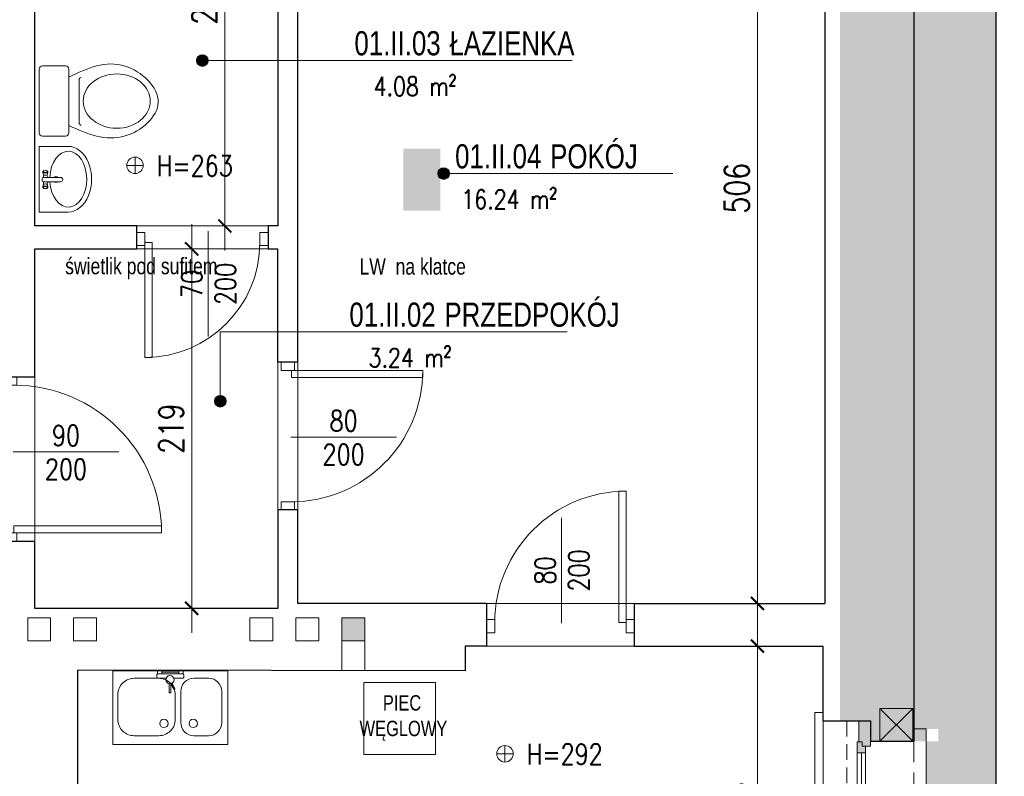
# Model space of a CAD drawing. Header units: millimetres. Extents: x 284606 to 569416, y -192995 to -95103.
# Tile 17 of 178: x 288346 to 288946, y -106094 to -105633. Entities that reach past the tile are written whole.
import ezdxf
from ezdxf.enums import TextEntityAlignment as Align

# ---------------------------------------------------------------- set-up
doc = ezdxf.new("R2010")
doc.units = ezdxf.units.MM
doc.linetypes.add('HIDDEN', pattern=[9.525, 6.35, -3.175])
doc.layers.get('0').update_dxf_attribs({"lineweight": 0})
for name, color, linetype, lineweight in [('!STR_Konstrukcja 0.20', 200, 'Continuous', 20), ('!STR_Konstrukcja 0.30', 64, 'Continuous', 30), ('!STR_Ocieplenie 0.05', 1, 'Continuous', 5), ('!STR_Opisy 0.09', 8, 'Continuous', 9), ('!STR_Przerywana 0.09', 8, 'HIDDEN', 9), ('!STR_Stolarka drzwiowa', 30, 'Continuous', 15), ('!STR_Stolarka okienna', 72, 'Continuous', 15), ('!STR_Wymiarowanie', 254, 'Continuous', 9)]:
    doc.layers.add(name, color=color, linetype=linetype, lineweight=lineweight)
for name, color, linetype, lineweight, true_color in [('!STR_Kreskowanie ścian', 7, 'Continuous', 5, 0xa6a6a6), ('!STR_Wentylacja', 7, 'Continuous', 15, 0x3399ff), ('EKO Wyposażenie', 7, 'Continuous', 5, 0x919191)]:
    doc.layers.add(name, color=color, linetype=linetype, lineweight=lineweight, true_color=true_color)
doc.layers.add('!STR_Obrysy pomieszczeń', color=215, linetype='Continuous', lineweight=9, plot=False)
doc.styles.add('1_50', font='txt', dxfattribs={"width": 0.8})
doc.styles.add('AB_Arial', font='NirmalaS.ttf')
doc.styles.add('EKO 1-10', font='romans.shx', dxfattribs={"width": 0.8, "height": 15})
doc.styles.add('EKO 1-5', font='romans.shx', dxfattribs={"width": 0.8, "height": 10})
doc.dimstyles.new('EKO wymiar 1-10', dxfattribs={"dimtxt": 15, "dimasz": 8, "dimexe": 15, "dimexo": 15, "dimgap": 5, "dimtad": 1, "dimdec": 0, "dimtxsty": 'EKO 1-10', "dimblk": 'ARCHTICK', "dimcen": 10, "dimdle": 15, "dimclrd": 256, "dimclre": 256, "dimclrt": 256, "dimazin": 2, "dimtfac": 1, "dimtdec": 0, "dimtmove": 2, "dimatfit": 3, "dimldrblk": 'ARCHTICK', "dimfxl": 15, "dimfxlon": 1, "dimlwd": -1, "dimlwe": -1, "dimarcsym": 0})

# ---------------------------------------------------------------- blocks, each defined once
blk = doc.blocks.new('*U102')
for p, q in [((19.33, 0), (-19.33, 0)), ((-21.33, -16.02), (-21.33, -2)), ((21.33, -16.02), (21.33, -2)), ((-19.33, -18.02), (19.33, -18.02)), ((13.09, -24.36), (-12.8, -24.36))]:
    blk.add_line(p, q)
for centre, start, end in [((-19.33, -2), 90, 180), ((19.33, -2), 360, 90), ((-19.33, -16.02), 180, 270), ((19.33, -16.02), 270, 360), ((-12.8, -26.36), 90, 154.52934), ((13.09, -26.36), 24.56818, 90)]:
    blk.add_arc(centre, 2, start, end)
blk.add_ellipse((0.08, -47.22), major_axis=(0, -20.4), ratio=0.810803)
blk.add_open_spline([(14.91, -18.02), (20.03, -29.22), (28.87, -49.72), (0.74, -82.83), (-29.38, -50.17), (-19.96, -29.25), (-14.6, -18)], degree=3, knots=[1.212901, 1.212901, 1.212901, 1.212901, 36.090844, 64.924591, 94.904253, 129.876154, 129.876154, 129.876154, 129.876154])
blk = doc.blocks.new('*U118')
at = {"linetype": 'Continuous'}
for p, q in [((31.26, 0), (-31.26, 0)), ((31.26, -27.61), (31.26, 0)), ((-31.26, -27.61), (-31.26, 0)), ((-5.46, -3.78), (-7.65, -3.37)), ((-5.46, -7.88), (-7.65, -8.29)), ((-4.84, -4.25), (-2.4, -4.25)), ((-4.76, -7.26), (-2.4, -8.46)), ((-2.4, -20.62), (-2.4, -3.98)), ((-1.2, -2.78), (0.45, -2.78)), ((1.65, -3.98), (1.65, -20.62)), ((1.65, -4.25), (4.09, -4.25)), ((1.65, -8.46), (4.01, -7.26)), ((4.71, -3.78), (6.9, -3.37)), ((4.71, -7.88), (6.9, -8.29)), ((-0.15, -22.42), (-0.6, -22.42))]:
    blk.add_line(p, q, dxfattribs=at)
for centre, radius, start, end in [((-1.2, -3.98), 1.2, 90, 180), ((0.45, -3.98), 1.2, 0, 90), ((-0.25, -15.93), 2.89, 138.16349, 221.83651), ((-0.25, -15.93), 2.89, 311.19619, 48.80381), ((-0.6, -20.62), 1.8, 180, 270), ((-0.15, -20.62), 1.8, 270, 0)]:
    blk.add_arc(centre, radius, start, end, dxfattribs=at)
blk.add_ellipse((-8.05, -5.83), major_axis=(0, -2.05), ratio=0.476554, dxfattribs=at)
for centre, major_axis, ratio, start_param, end_param in [((-7.76, -5.83), (0, -2.47), 0.476554, 5.436764, 10.271199), ((-5.46, -5.83), (0, -2.05), 0.476554, 0, 3.141593), ((0, -27.61), (-26.57, 0), 0.662269, 4.803016, 10.93344), ((0, -27.61), (-31.26, 0), 0.713042, 0, 3.141593)]:
    blk.add_ellipse(centre, major_axis=major_axis, ratio=ratio, start_param=start_param, end_param=end_param, dxfattribs=at)
at = {"linetype": 'Continuous', "extrusion": (3.22359e-14, 3.55849e-14, -1)}
for centre, major_axis, start_param, end_param in [((4.71, -5.83), (0, -2.05), 0, 3.141593), ((7, -5.83), (0, -2.47), 5.436764, 10.271199)]:
    blk.add_ellipse(centre, major_axis=major_axis, ratio=0.476554, start_param=start_param, end_param=end_param, dxfattribs=at)
blk.add_ellipse((7.3, -5.83), major_axis=(0, -2.05), ratio=0.476554, dxfattribs=at)
blk = doc.blocks.new('*U171')
at = {"layer": '!STR_Opisy 0.09', "linetype": 'Continuous'}
blk.add_line((38.49, 6.91), (38.49, -57.31), dxfattribs=at)
at = {"layer": '!STR_Stolarka drzwiowa'}
for points in [[(-5, 6.2), (0, 6.2), (0, -1.8), (-5, -1.8)], [(70, 6.2), (75, 6.2), (75, -1.8), (70, -1.8)], [(0, 0), (0, -70), (4.38, -70), (4.38, 0)]]:
    blk.add_lwpolyline(points, close=True, dxfattribs=at)
blk.add_arc((0, 0), 70, 270, 0, dxfattribs=at)
at = {"layer": '!STR_Opisy 0.09', "linetype": 'Continuous', "style": 'EKO 1-10', "width": 0.8}
blk.add_attdef('SZER', text='', height=12.5, rotation=90, dxfattribs=at).set_placement((38.49, -25.2), align=Align.BOTTOM_CENTER)
at = {"layer": '!STR_Opisy 0.09', "ltscale": 0.7, "style": 'EKO 1-10', "width": 0.8}
blk.add_attdef('WYS', text='', height=12.5, rotation=90, dxfattribs=at).set_placement((49.01, -25.2), align=Align.MIDDLE_CENTER)
blk = doc.blocks.new('*U207')
at = {"layer": '!STR_Opisy 0.09', "linetype": 'Continuous'}
blk.add_line((40.72, 63.89), (40.72, -0.34), dxfattribs=at)
at = {"layer": '!STR_Stolarka drzwiowa'}
for points in [[(0, 0), (0, 80), (4.38, 80), (4.38, 0)], [(-5, -6.2), (0, -6.2), (0, 1.8), (-5, 1.8)], [(80, -6.2), (85, -6.2), (85, 1.8), (80, 1.8)]]:
    blk.add_lwpolyline(points, close=True, dxfattribs=at)
blk.add_arc((0, 0), 80, 0, 90, dxfattribs=at)
at = {"layer": '!STR_Opisy 0.09', "linetype": 'Continuous', "style": 'EKO 1-10', "width": 0.8}
blk.add_attdef('SZER', text='', height=12.5, rotation=90, dxfattribs=at).set_placement((40.72, 31.77), align=Align.BOTTOM_CENTER)
at = {"layer": '!STR_Opisy 0.09', "ltscale": 0.7, "style": 'EKO 1-10', "width": 0.8}
blk.add_attdef('WYS', text='', height=12.5, rotation=90, dxfattribs=at).set_placement((51.25, 31.77), align=Align.MIDDLE_CENTER)
blk = doc.blocks.new('_ArchTick')
at = {"color": 0, "linetype": 'ByBlock', "const_width": 0.15}
blk.add_lwpolyline([(-0.5, -0.5), (0.5, 0.5)], dxfattribs=at)
blk = doc.blocks.new('*D202')
at = {"layer": '!STR_Wymiarowanie', "ltscale": 1.5, "transparency": 16777216}
for p, q in [((288470.84, -105467.93), (288470.84, -105773.93)), ((288484.36, -105482.93), (288455.84, -105482.93)), ((288485.84, -105758.93), (288455.84, -105758.93))]:
    blk.add_line(p, q, dxfattribs=at)
at = {"layer": 'Defpoints', "color": 0, "ltscale": 1.5, "transparency": 16777216}
for p in [(288499.36, -105482.93), (288470.84, -105758.93), (288503.19, -105758.93)]:
    blk.add_point(p, dxfattribs=at)
at = {"layer": '!STR_Wymiarowanie', "ltscale": 1.5, "transparency": 16777216, "xscale": 8, "yscale": 8, "zscale": 8}
for p, rotation in [((288470.84, -105482.93), 90), ((288470.84, -105758.93), 270)]:
    blk.add_blockref('_ArchTick', p, dxfattribs=dict(at, rotation=rotation))
at = {"layer": '!STR_Wymiarowanie', "ltscale": 1.5, "transparency": 16777216, "insert": (288458.34, -105620.93), "char_height": 15, "attachment_point": 5, "rotation": 90, "style": 'EKO 1-10'}
blk.add_mtext('276', dxfattribs=at)
blk = doc.blocks.new('*D203')
at = {"layer": '!STR_Wymiarowanie', "ltscale": 1.5, "transparency": 16777216}
for p, q in [((288450.64, -105757.93), (288450.64, -106006.93)), ((288435.64, -105772.93), (288465.64, -105772.93)), ((288435.64, -105991.93), (288465.64, -105991.93))]:
    blk.add_line(p, q, dxfattribs=at)
at = {"layer": 'Defpoints', "color": 0, "ltscale": 1.5, "transparency": 16777216}
for p in [(288355.19, -105772.93), (288355.19, -105991.93), (288450.64, -105991.93)]:
    blk.add_point(p, dxfattribs=at)
at = {"layer": '!STR_Wymiarowanie', "ltscale": 1.5, "transparency": 16777216, "xscale": 8, "yscale": 8, "zscale": 8}
for p, rotation in [((288450.64, -105772.93), 90), ((288450.64, -105991.93), 270)]:
    blk.add_blockref('_ArchTick', p, dxfattribs=dict(at, rotation=rotation))
at = {"layer": '!STR_Wymiarowanie', "ltscale": 1.5, "transparency": 16777216, "insert": (288438.14, -105882.43), "char_height": 15, "attachment_point": 5, "rotation": 90, "style": 'EKO 1-10'}
blk.add_mtext('219', dxfattribs=at)
blk = doc.blocks.new('*U106')
blk.add_lwpolyline([(70, -45), (0, -45), (0, 0), (70, 0)], close=True)
for points in [[(20.65, -4.62), (11.65, -4.62, 0.414214), (3.65, -12.62), (3.65, -31.62, 0.414214), (11.65, -39.62), (20.65, -39.62, 0.414214), (28.65, -31.62), (28.65, -12.62, 0.414214)], [(41.98, -39.62), (56.98, -39.62, 0.414214), (66.98, -29.62), (66.98, -14.62, 0.414214), (56.98, -4.62), (41.98, -4.62, 0.414214), (31.98, -14.62), (31.98, -29.62, 0.414214)]]:
    blk.add_lwpolyline(points, format="xyb", close=True)
for centre in [(21.08, -32.13), (38.92, -32.13)]:
    blk.add_circle(centre, 2.54)
blk = doc.blocks.new('*U107')
for p, q in [((-4.86, 7.5), (-4.56, 1.8)), ((-2.89, 8.1), (-4.39, 8.02)), ((-0.37, 7.74), (-2.37, 7.63)), ((-1.54, -7.85), (-2.37, 7.63)), ((-2.37, 7.63), (-2.23, 5.14)), ((-0.23, 5.24), (-0.37, 7.74)), ((-11.09, 2.16), (-11.56, 1.63)), ((-11.56, 1.63), (-7.9, -0.12)), ((-7.56, 0.78), (-11.09, 2.16)), ((-2.23, 5.14), (-0.23, 5.24)), ((-0.67, -5.3), (-1.23, 5.19)), ((-13.44, -0.72), (-13.41, -1.22)), ((-7.96, -0.18), (-13.2, -0.46)), ((-13.15, -1.46), (-7.9, -1.18)), ((-4.31, -2.78), (-4.03, -7.98)), ((0.33, -5.24), (-1.67, -5.35)), ((-1.67, -5.35), (-1.54, -7.85)), ((0.46, -7.74), (0.33, -5.24)), ((-3.51, -8.45), (-2.01, -8.37)), ((-1.54, -7.85), (0.46, -7.74))]:
    blk.add_line(p, q)
blk.add_circle((-5.43, -0.54), 2.5)
for centre, radius, start, end in [((-4.36, 7.53), 0.5, 93.05823, 183.05823), ((-2.86, 7.61), 0.5, 3.05823, 93.05823), ((-13.19, -0.71), 0.25, 93.05823, 183.05823), ((-13.16, -1.21), 0.25, 183.05823, 273.05823), ((-3.54, -7.95), 0.5, 183.05823, 273.05823), ((-2.04, -7.87), 0.5, 273.05823, 3.05823)]:
    blk.add_arc(centre, radius, start, end)
blk = doc.blocks.new('wysokosc2')
at = {"ltscale": 2}
for points in [[(-5.06, 0.04), (5.03, 0.04)], [(0, 5.1), (0, -5.1)]]:
    blk.add_lwpolyline(points, dxfattribs=at)
blk.add_circle((0, 0), 5.03, dxfattribs=at)
at = {"ltscale": 2, "style": 'EKO 1-5', "width": 0.8}
blk.add_attdef('WYS', (13.29, -6.01), '', height=12.5, dxfattribs=at)
blk = doc.blocks.new('PIEC KAFLOWY')
at = {"layer": 'EKO Wyposażenie'}
blk.add_lwpolyline([(12.48, -14.75), (73.23, -14.75), (73.23, -75.5), (12.48, -75.5)], close=True, dxfattribs=at)
at = {"layer": 'EKO Wyposażenie', "insert": (33.88, -25.41), "char_height": 19.5, "attachment_point": 1, "style": '1_50'}
blk.add_mtext_dynamic_manual_height_columns('\\pi-5.3249;{\\H0.66667x;PIEC \\P\\pi-25.002;WĘGLOWY}', width=18.2471, gutter_width=12.5, heights=[0], dxfattribs=at)
blk = doc.blocks.new('*D210')
at = {"layer": '!STR_Wymiarowanie', "ltscale": 1.5, "transparency": 16777216}
for p, q in [((288795.15, -105467.93), (288795.15, -106003.93)), ((288810.15, -105482.93), (288780.15, -105482.93)), ((288810.15, -105988.93), (288780.15, -105988.93))]:
    blk.add_line(p, q, dxfattribs=at)
at = {"layer": 'Defpoints', "color": 0, "ltscale": 1.5, "transparency": 16777216}
for p in [(288836.19, -105482.93), (288795.15, -105988.93), (288836.19, -105988.93)]:
    blk.add_point(p, dxfattribs=at)
at = {"layer": '!STR_Wymiarowanie', "ltscale": 1.5, "transparency": 16777216, "xscale": 8, "yscale": 8, "zscale": 8}
for p, rotation in [((288795.15, -105482.93), 90), ((288795.15, -105988.93), 270)]:
    blk.add_blockref('_ArchTick', p, dxfattribs=dict(at, rotation=rotation))
at = {"layer": '!STR_Wymiarowanie', "ltscale": 1.5, "transparency": 16777216, "insert": (288782.65, -105735.93), "char_height": 15, "attachment_point": 5, "rotation": 90, "style": 'EKO 1-10'}
blk.add_mtext('506', dxfattribs=at)
blk = doc.blocks.new('*U213')
at = {"layer": '!STR_Opisy 0.09', "linetype": 'Continuous'}
blk.add_line((-39.28, 63.89), (-39.28, -0.34), dxfattribs=at)
at = {"layer": '!STR_Stolarka drzwiowa'}
for points in [[(0, 0), (0, 80), (-4.38, 80), (-4.38, 0)], [(-80, -6.2), (-85, -6.2), (-85, 1.8), (-80, 1.8)], [(5, -6.2), (0, -6.2), (0, 1.8), (5, 1.8)]]:
    blk.add_lwpolyline(points, close=True, dxfattribs=at)
blk.add_arc((0, 0), 80, 90, 180, dxfattribs=at)
at = {"layer": '!STR_Opisy 0.09', "linetype": 'Continuous', "style": 'EKO 1-10', "width": 0.8}
blk.add_attdef('SZER', text='', height=12.5, rotation=90, dxfattribs=at).set_placement((-39.28, 31.77), align=Align.BOTTOM_CENTER)
at = {"layer": '!STR_Opisy 0.09', "ltscale": 0.7, "style": 'EKO 1-10', "width": 0.8}
blk.add_attdef('WYS', text='', height=12.5, rotation=90, dxfattribs=at).set_placement((-28.75, 31.77), align=Align.MIDDLE_CENTER)
blk = doc.blocks.new('*D216')
at = {"layer": '!STR_Wymiarowanie', "ltscale": 1.5, "transparency": 16777216}
for p, q in [((288795.15, -105999.93), (288795.15, -106226.42)), ((288810.15, -106014.93), (288780.15, -106014.93)), ((288810.15, -106211.42), (288780.15, -106211.42))]:
    blk.add_line(p, q, dxfattribs=at)
at = {"layer": 'Defpoints', "color": 0, "ltscale": 1.5, "transparency": 16777216}
for p in [(288835.19, -106014.93), (288795.15, -106211.42), (288850.19, -106211.42)]:
    blk.add_point(p, dxfattribs=at)
at = {"layer": '!STR_Wymiarowanie', "ltscale": 1.5, "transparency": 16777216, "xscale": 8, "yscale": 8, "zscale": 8}
for p, rotation in [((288795.15, -106014.93), 90), ((288795.15, -106211.42), 270)]:
    blk.add_blockref('_ArchTick', p, dxfattribs=dict(at, rotation=rotation))
at = {"layer": '!STR_Wymiarowanie', "ltscale": 1.5, "transparency": 16777216, "insert": (288782.65, -106113.17), "char_height": 15, "attachment_point": 5, "rotation": 90, "style": 'EKO 1-10'}
blk.add_mtext('196', dxfattribs=at)
blk = doc.blocks.new('*U838')
at = {"layer": '!STR_Konstrukcja 0.20', "linetype": 'Continuous', "lineweight": 15}
for points in [[(8.12, 56), (0.62, 56), (0.62, 63.5), (105.62, 63.5), (105.62, 56), (98.12, 56)], [(-4.38, 0.81), (-9.38, 0.81), (-9.38, -4.19), (115.62, -4.19), (115.62, 0.81), (110.62, 0.81)]]:
    blk.add_lwpolyline(points, dxfattribs=at)
at = {"layer": '!STR_Konstrukcja 0.30', "ltscale": 2}
for points in [[(-4.38, 0.81), (-4.38, 29.68), (8.12, 29.68), (8.12, 56)], [(98.12, 56), (98.12, 29.68), (110.62, 29.68), (110.62, 0.81)]]:
    blk.add_lwpolyline(points, dxfattribs=at)
at = {"layer": '!STR_Przerywana 0.09', "ltscale": 2}
for points in [[(8.12, 56), (98.12, 56)], [(-4.38, 0.81), (110.62, 0.81)]]:
    blk.add_lwpolyline(points, dxfattribs=at)
at = {"layer": '!STR_Stolarka okienna', "ltscale": 0.3}
for points in [[(-4.38, 22.64), (-4.38, 29.68), (11.02, 29.68), (11.02, 24.55), (8.52, 24.55), (8.52, 22.64), (-4.38, 22.64)], [(97.55, 21.56), (97.55, 24.55), (95.05, 24.55), (95.05, 26.7), (11.02, 26.7), (11.02, 24.55), (8.52, 24.55), (8.52, 21.56), (97.55, 21.56)], [(15.12, 26.7), (15.12, 21.56)], [(90.62, 24.13), (15.12, 24.13)], [(90.62, 21.56), (90.62, 26.7)], [(110.62, 22.64), (110.62, 29.68), (95.05, 29.68), (95.05, 24.55), (97.55, 24.55), (97.55, 22.64), (110.62, 22.64)]]:
    blk.add_lwpolyline(points, dxfattribs=at)
blk = doc.blocks.new('*U293')
at = {"layer": '!STR_Opisy 0.09', "linetype": 'Continuous'}
blk.add_line((-49.28, 63.89), (-49.28, -0.34), dxfattribs=at)
at = {"layer": '!STR_Stolarka drzwiowa'}
for points in [[(0, 0), (0, 90), (-4.38, 90), (-4.38, 0)], [(-90, -6.2), (-95, -6.2), (-95, 1.8), (-90, 1.8)], [(5, -6.2), (0, -6.2), (0, 1.8), (5, 1.8)]]:
    blk.add_lwpolyline(points, close=True, dxfattribs=at)
blk.add_arc((0, 0), 90, 90, 180, dxfattribs=at)
at = {"layer": '!STR_Opisy 0.09', "linetype": 'Continuous', "style": 'EKO 1-10', "width": 0.8}
blk.add_attdef('SZER', text='', height=12.5, rotation=90, dxfattribs=at).set_placement((-49.28, 31.77), align=Align.BOTTOM_CENTER)
at = {"layer": '!STR_Opisy 0.09', "ltscale": 0.7, "style": 'EKO 1-10', "width": 0.8}
blk.add_attdef('WYS', text='', height=12.5, rotation=90, dxfattribs=at).set_placement((-38.75, 31.77), align=Align.MIDDLE_CENTER)
blk = doc.blocks.new('mur pruski')
at = {"layer": '!STR_Ocieplenie 0.05', "ltscale": 1.5}
blk.add_lwpolyline([(0, 20), (20, 20), (20, 0), (0, 0)], close=True, dxfattribs=at)
blk.add_lwpolyline([(0, 20), (20, 0), (20, 20), (0, 0)], dxfattribs=at)
blk = doc.blocks.new('*D493')
at = {"layer": '!STR_Wymiarowanie', "ltscale": 1.5, "transparency": 16777216}
for p, q in [((289021.79, -105416.01), (289021.79, -106587.92)), ((289006.79, -105431.01), (289036.79, -105431.01)), ((289006.79, -106572.92), (289036.79, -106572.92))]:
    blk.add_line(p, q, dxfattribs=at)
at = {"layer": 'Defpoints', "color": 0, "ltscale": 1.5, "transparency": 16777216}
for p in [(288890.38, -105431.01), (288890.18, -106572.92), (289021.79, -106572.92)]:
    blk.add_point(p, dxfattribs=at)
at = {"layer": '!STR_Wymiarowanie', "ltscale": 1.5, "transparency": 16777216, "xscale": 8, "yscale": 8, "zscale": 8}
for p, rotation in [((289021.79, -105431.01), 90), ((289021.79, -106572.92), 270)]:
    blk.add_blockref('_ArchTick', p, dxfattribs=dict(at, rotation=rotation))
at = {"layer": '!STR_Wymiarowanie', "ltscale": 1.5, "transparency": 16777216, "insert": (289009.29, -106001.97), "char_height": 15, "attachment_point": 5, "rotation": 90, "style": 'EKO 1-10'}
blk.add_mtext('1142', dxfattribs=at)
blk = doc.blocks.new('*U506')
at = {"ltscale": 0.3}
blk.add_hatch(color=256, dxfattribs=at).paths.add_polyline_path([(-0.91, 50, 1), (6.82, 50, 1)])
at = {"ltscale": 1.5}
blk.add_line((17.59, 50), (154.57, 50), dxfattribs=at)
at = {"ltscale": 0.3}
blk.add_lwpolyline([(17.59, 50), (2.95, 50)], dxfattribs=at)
blk.add_circle((2.95, 50), 3.86, dxfattribs=at)
at = {"ltscale": 1.5, "width": 0.8}
for tag, p, height, style in [('NR_POM.', (10.51, 53.45), 16, 'AB_Arial'), ('NAZWA_POMIESZCZENIA', (66.91, 53.45), 16, 'AB_Arial'), ('POSADZKA', (9.08, 4), 12.5, 'EKO 1-5')]:
    blk.add_attdef(tag, p, '', height=height, rotation=0, dxfattribs=dict(at, style=style))
at = {"ltscale": 1.5, "style": 'EKO 1-5', "width": 0.8}
blk.add_attdef('POWIERZCHNIA', text='', height=12.5, rotation=0, dxfattribs=at).set_placement((78.06, 22.91), align=Align.BOTTOM_RIGHT)
blk = doc.blocks.new('*U519')
at = {"ltscale": 0.3}
blk.add_hatch(color=256, dxfattribs=at).paths.add_polyline_path([(-78.79, 4.15, 1), (-71.06, 4.15, 1)])
at = {"ltscale": 1.5}
blk.add_line((17.59, 50), (154.57, 50), dxfattribs=at)
at = {"ltscale": 0.3}
blk.add_lwpolyline([(17.59, 50), (2.95, 50)], dxfattribs=at)
blk.add_circle((-74.93, 4.15), 3.86, dxfattribs=at)
at = {"ltscale": 1.5, "width": 0.8}
for tag, p, height, style in [('NR_POM.', (10.51, 53.45), 16, 'AB_Arial'), ('NAZWA_POMIESZCZENIA', (66.91, 53.45), 16, 'AB_Arial'), ('POSADZKA', (9.08, 4), 12.5, 'EKO 1-5')]:
    blk.add_attdef(tag, p, '', height=height, rotation=0, dxfattribs=dict(at, style=style))
at = {"ltscale": 1.5, "style": 'EKO 1-5', "width": 0.8}
blk.add_attdef('POWIERZCHNIA', text='', height=12.5, rotation=0, dxfattribs=at).set_placement((78.06, 22.91), align=Align.BOTTOM_RIGHT)
blk = doc.blocks.new('*U520')
at = {"ltscale": 0.3}
blk.add_hatch(color=256, dxfattribs=at).paths.add_polyline_path([(-94.01, 50, 1), (-86.29, 50, 1)])
at = {"ltscale": 1.5}
blk.add_line((17.59, 50), (154.57, 50), dxfattribs=at)
at = {"ltscale": 0.3}
blk.add_lwpolyline([(17.59, 50), (2.95, 50)], dxfattribs=at)
blk.add_circle((-90.15, 50), 3.86, dxfattribs=at)
at = {"ltscale": 1.5, "width": 0.8}
for tag, p, height, style in [('NR_POM.', (10.51, 53.45), 16, 'AB_Arial'), ('NAZWA_POMIESZCZENIA', (66.91, 53.45), 16, 'AB_Arial'), ('POSADZKA', (9.08, 4), 12.5, 'EKO 1-5')]:
    blk.add_attdef(tag, p, '', height=height, rotation=0, dxfattribs=dict(at, style=style))
at = {"ltscale": 1.5, "style": 'EKO 1-5', "width": 0.8}
blk.add_attdef('POWIERZCHNIA', text='', height=12.5, rotation=0, dxfattribs=at).set_placement((78.06, 22.91), align=Align.BOTTOM_RIGHT)

msp = doc.modelspace()

# ---------------------------------------------------------------- hatches: boundary and pattern name
at = {"layer": '!STR_Kreskowanie ścian', "ltscale": 1.5}
h = msp.add_hatch(dxfattribs=at)
h.set_pattern_fill('AR-B88', color=256, scale=0.1, angle=90)
h.set_pattern_definition([(90, (0.048, 2671.18), (-20.32, 1e-15), []), (180, (0.048, 2671.18), (-20.32, -10.16), [20.32, -20.32])])
h.paths.add_polyline_path([(287467.89, -106579.02), (287422.89, -106579.02), (287422.89, -106573.02), (287422.84, -106573.02), (287372.84, -106623.02), (287372.84, -106629.02), (287467.89, -106629.02)])
h.paths.add_polyline_path([(287467.89, -106534.02), (287467.89, -106528.02), (287467.84, -106530.97), (287422.84, -106573.02), (287422.89, -106573.02), (287422.89, -106579.02), (287467.89, -106579.02)])
h.paths.add_polyline_path([(287509.69, -105418.02), (287554.6, -105417.93), (287554.6, -105367.93), (287459.64, -105368.02), (287459.6, -105514.93), (287509.69, -105514.93)])
h.paths.add_polyline_path([(287553.07, -105418.02), (287509.69, -105418.02), (287509.69, -105514.93), (287569.51, -105515.95), (287553.07, -105515.95)])
h.paths.add_polyline_path([(288412.09, -105431.03), (288412.14, -105431.02), (288412.14, -105418.02), (288325.14, -105418.02), (288325.14, -105463.02), (288325.14, -105463.02), (288325.14, -105477.74), (288355.14, -105476.02), (288355.09, -105475.97)])
h.paths.add_polyline_path([(288462.09, -105381.03), (288462.09, -105368.02), (288325.14, -105368.02), (288325.14, -105418.02), (288412.14, -105418.02), (288412.14, -105431.02), (288412.09, -105431.03)])
h.paths.add_polyline_path([(288355.14, -105476.02), (288325.09, -105452.99), (288325.09, -105504.61), (288325.14, -105587.46), (288325.14, -105500.73), (288355.14, -105475.73)])
h.paths.add_polyline_path([(288234.87, -105740.99), (288234.87, -105706.06), (288212.37, -105706.06), (288212.37, -105740.99)])
h.paths.add_polyline_path([(287075.51, -105726.75), (287075.51, -105672.71), (287050.51, -105672.71), (287050.51, -105726.75)])
h.paths.add_polyline_path([(288601.98, -105749.68), (288601.98, -105711.9), (288579.48, -105711.9), (288579.48, -105749.68)])
h.paths.add_polyline_path([(287924.91, -106505.24), (287963.26, -106505.24), (287963.26, -106482.74), (287924.91, -106482.74)])
h.paths.add_polyline_path([(286998.04, -106391.42), (286990.54, -106391.42), (286990.54, -106286.42), (286998.04, -106286.42)], flags=16)
h.paths.add_polyline_path([(287033.29, -106376.43), (287028.15, -106376.43), (287028.15, -106380.86), (287025.17, -106380.86), (287025.17, -106383.92), (286998.14, -106383.92), (286998.14, -106572.57), (287043.14, -106527.57), (287043.14, -106396.42), (287032.21, -106396.42), (287032.21, -106383.36), (287033.29, -106383.36)])
h.paths.add_polyline_path([(286998.14, -106117.92), (287025.17, -106117.92), (287025.17, -106120.82), (287028.15, -106120.82), (287028.15, -106124.92), (287033.29, -106124.92), (287033.29, -106118.32), (287032.21, -106118.32), (287032.21, -106105.42), (287043.14, -106105.42), (287043.14, -106026.68), (286998.14, -106026.68)])
h.paths.add_polyline_path([(287025.17, -106207.92), (286998.14, -106207.92), (286998.14, -106293.92), (287025.17, -106293.92), (287025.17, -106296.82), (287028.15, -106296.82), (287028.15, -106300.92), (287033.29, -106300.92), (287033.29, -106294.32), (287032.21, -106294.32), (287032.21, -106281.42), (287043.14, -106281.42), (287043.14, -106220.42), (287032.21, -106220.42), (287032.21, -106207.36), (287033.29, -106207.36), (287033.29, -106200.43), (287028.15, -106200.43), (287028.15, -106204.86), (287025.17, -106204.86)])
h.paths.add_polyline_path([(286998.14, -106026.68), (286948.09, -106026.68), (286948.09, -106622.62), (286998.14, -106572.57)])
h.paths.add_polyline_path([(286998.04, -106110.42), (286998.04, -106215.42), (286990.54, -106215.42), (286990.54, -106110.42)], flags=16)
h.paths.add_polyline_path([(288890.48, -106319.92), (288864.07, -106319.92), (288864.07, -106316.86), (288861.09, -106316.86), (288861.09, -106312.43), (288855.95, -106312.43), (288855.95, -106319.36), (288857.03, -106319.36), (288857.03, -106332.42), (288845.48, -106332.42), (288845.48, -106528.02), (288890.48, -106573.02)])
h.paths.add_polyline_path([(288905.38, -106170.42), (288905.38, -106065.42), (288897.88, -106065.42), (288897.88, -106170.42)], flags=16)
h.paths.add_polyline_path([(288905.38, -106162.92), (288890.48, -106162.92), (288890.48, -106229.92), (288905.38, -106229.92), (288905.38, -106222.42), (288897.88, -106222.42), (288897.88, -106327.42), (288905.38, -106327.42), (288905.38, -106319.92), (288890.48, -106319.92), (288890.48, -106573.02), (288940.43, -106622.97), (288940.43, -105381.16), (288890.48, -105431.11), (288890.48, -106072.92), (288905.38, -106072.92)])
h.paths.add_polyline_path([(288855.95, -106079.92), (288861.09, -106079.92), (288861.09, -106075.82), (288864.07, -106075.82), (288864.07, -106072.92), (288890.48, -106072.92), (288890.48, -105431.11), (288845.48, -105476.11), (288845.48, -106060.42), (288857.03, -106060.42), (288857.03, -106073.32), (288855.95, -106073.32)])
h.paths.add_polyline_path([(288861.09, -106155.43), (288855.95, -106155.43), (288855.95, -106162.36), (288857.03, -106162.36), (288857.03, -106175.42), (288845.48, -106175.42), (288845.48, -106217.42), (288857.03, -106217.42), (288857.03, -106230.32), (288855.95, -106230.32), (288855.95, -106236.92), (288861.09, -106236.92), (288861.09, -106232.82), (288864.07, -106232.82), (288864.07, -106229.92), (288890.48, -106229.92), (288890.48, -106162.92), (288864.07, -106162.92), (288864.07, -106159.86), (288861.09, -106159.86)])
at = {"layer": '!STR_Wentylacja', "ltscale": 1.5}
h = msp.add_hatch(color=256, dxfattribs=at)
h.dxf.hatch_style = 1
h.paths.add_polyline_path([(288556.14, -105997.67), (288542.14, -105997.67), (288542.14, -106011.67), (288556.14, -106011.67)])

# ---------------------------------------------------------------- linework, layer by layer
at = {"layer": '!STR_Konstrukcja 0.30', "ltscale": 1.5}
for p, q in [((288417.19, -105772.93), (288417.19, -105758.93)), ((288503.19, -105841.93), (288503.19, -105772.93)), ((288515.19, -105841.93), (288503.19, -105841.93)), ((288325.04, -105850.93), (288355.19, -105850.93)), ((288515.19, -105931.93), (288503.19, -105931.93)), ((288325.04, -105950.93), (288355.19, -105950.93)), ((288630.19, -105988.93), (288630.19, -106014.93)), ((288720.19, -105988.93), (288720.19, -106014.93)), ((288720.19, -105988.93), (288836.16, -105988.93)), ((288720.19, -106014.93), (288835.19, -106014.93))]:
    msp.add_line(p, q, dxfattribs=at)
for points in [[(288367.04, -105367.93), (288462.04, -105367.93), (288462.04, -105380.94), (288940.38, -105381.02), (288940.38, -106622.92), (288495.18, -106622.92), (288495.18, -106641.92), (287838.05, -106641.92)], [(288735.53, -105430.98), (288890.38, -105431.01), (288890.38, -106072.92)], [(288417.19, -105758.93), (288355.19, -105758.93), (288355.19, -105482.93), (288419.86, -105482.93)], [(288493.49, -105482.93), (288503.19, -105482.93), (288503.19, -105758.93)], [(288515.19, -105841.93), (288515.19, -105482.93), (288618.03, -105482.93)], [(288748.03, -105482.93), (288836.19, -105482.93), (288836.16, -105988.93)], [(288503.19, -105758.93), (288497.19, -105758.93), (288497.19, -105772.93), (288503.19, -105772.93)], [(288355.19, -105850.93), (288355.19, -105772.93), (288417.19, -105772.93)], [(288503.19, -105931.93), (288503.19, -105991.93), (288355.19, -105991.93), (288355.19, -105950.93)], [(288630.19, -105988.93), (288515.19, -105988.93), (288515.19, -105931.93)], [(288617.19, -106014.93), (288617.19, -106029.93), (288381.15, -106029.66)], [(288630.19, -106014.93), (288617.19, -106014.93)], [(288835.19, -106060.42), (288835.19, -106014.93)], [(288381.15, -106029.66), (288381.15, -106513.65), (288835.19, -106513.92), (288835.19, -106332.42)]]:
    msp.add_lwpolyline(points, dxfattribs=at)
at = {"layer": '!STR_Obrysy pomieszczeń', "ltscale": 0.3}
for points in [[(288355.19, -105482.93), (288503.19, -105482.93), (288503.19, -105758.93), (288355.19, -105758.93)], [(288515.19, -105482.93), (288836.17, -105482.93), (288836.17, -105689.47), (288836.17, -105689.47), (288836.17, -105988.93), (288515.19, -105988.93)], [(288355.19, -105772.93), (288503.19, -105772.93), (288503.19, -105991.93), (288355.19, -105991.93)], [(288381.15, -106029.66), (288617.19, -106029.93), (288617.19, -106014.93), (288835.19, -106014.93), (288835.19, -106211.43), (288381.15, -106211.16)]]:
    msp.add_lwpolyline(points, close=True, dxfattribs=at)
at = {"layer": '!STR_Opisy 0.09'}
msp.add_line((288457.14, -105658.13), (288542.8, -105658.13), dxfattribs=at)
msp.add_lwpolyline([(288468.08, -105865.69), (288468.08, -105823.39), (288539.73, -105823.39)], dxfattribs=at)
at = {"layer": '!STR_Przerywana 0.09', "ltscale": 1.5}
for p, q in [((288497.19, -105758.93), (288417.19, -105758.93)), ((288497.19, -105772.93), (288417.19, -105772.93)), ((288503.19, -105931.93), (288503.19, -105841.93)), ((288515.19, -105931.93), (288515.19, -105841.93)), ((288355.19, -105950.93), (288355.19, -105850.93)), ((288630.19, -105988.93), (288720.19, -105988.93)), ((288630.19, -106014.93), (288720.19, -106014.93)), ((288849.63, -106060.42), (288849.63, -106332.42))]:
    msp.add_line(p, q, dxfattribs=at)
at = {"layer": '!STR_Wentylacja', "ltscale": 1.5}
for p, q in [((288542.14, -106011.67), (288542.14, -106029.84)), ((288556.14, -106011.67), (288556.14, -106029.86))]:
    msp.add_line(p, q, dxfattribs=at)
for points in [[(288350.76, -105997.67), (288350.76, -106011.67), (288364.76, -106011.67), (288364.76, -105997.67)], [(288378.76, -105997.67), (288378.76, -106011.67), (288392.76, -106011.67), (288392.76, -105997.67)], [(288486.14, -105997.67), (288486.14, -106011.67), (288500.14, -106011.67), (288500.14, -105997.67)], [(288514.14, -105997.67), (288514.14, -106011.67), (288528.14, -106011.67), (288528.14, -105997.67)], [(288542.14, -105997.67), (288542.14, -106011.67), (288556.14, -106011.67), (288556.14, -105997.67)]]:
    msp.add_lwpolyline(points, close=True, dxfattribs=at)

# ---------------------------------------------------------------- block references
at = {"layer": '!STR_Ocieplenie 0.05'}
msp.add_blockref('mur pruski', (288869.73, -106072.92), dxfattribs=at)
at = {"layer": '!STR_Opisy 0.09'}
ref = msp.add_blockref('*U520', (288540.08, -105704.13), dxfattribs=dict(at, xscale=0.9199999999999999, yscale=0.9199999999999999, zscale=0.9199999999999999))
ref.add_attrib('NAZWA_POM', 'ŁAZIENKA', (288607.62, -105654.96), dxfattribs={"layer": '0', "ltscale": 1.5, "height": 14.72, "rotation": 0, "style": 'AB_Arial', "width": 0.8})
ref.add_attrib('NUMER_POM', '01.II.03', (288549.75, -105654.96), dxfattribs={"layer": '0', "ltscale": 1.5, "height": 14.72, "rotation": 0, "style": 'AB_Arial', "width": 0.8})
ref.add_attrib('R-SURF', '4.08 m²', dxfattribs={"layer": '0', "ltscale": 1.5, "height": 11.5, "rotation": 0, "style": 'EKO 1-5', "width": 0.8}).set_placement((288611.89, -105683.05), align=Align.BOTTOM_RIGHT)
ref = msp.add_blockref('*U506', (288601.39, -105773.01), dxfattribs=dict(at, xscale=0.9199999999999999, yscale=0.9199999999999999, zscale=0.9199999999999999))
ref.add_attrib('NAZWA_POM', 'POKÓJ', (288668.93, -105723.84), dxfattribs={"layer": '0', "ltscale": 1.5, "height": 14.72, "rotation": 0, "style": 'AB_Arial', "width": 0.8})
ref.add_attrib('NUMER_POM', '01.II.04', (288611.06, -105723.84), dxfattribs={"layer": '0', "ltscale": 1.5, "height": 14.72, "rotation": 0, "style": 'AB_Arial', "width": 0.8})
ref.add_attrib('R-SURF', '16.24 m²', dxfattribs={"layer": '0', "ltscale": 1.5, "height": 11.5, "rotation": 0, "style": 'EKO 1-5', "width": 0.8}).set_placement((288673.2, -105751.93), align=Align.BOTTOM_RIGHT)
ref = msp.add_blockref('wysokosc2', (288416.13, -105721.99), dxfattribs=dict(at, xscale=-1, rotation=180))
ref.add_attrib('WYS', 'H=263', (288429.42, -105728.49), dxfattribs={"layer": '0', "ltscale": 2, "height": 12.5, "style": 'EKO 1-5', "width": 0.8})
ref = msp.add_blockref('*U519', (288537.01, -105869.51), dxfattribs=dict(at, xscale=0.9199999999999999, yscale=0.9199999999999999, zscale=0.9199999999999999))
ref.add_attrib('NAZWA_POM', 'PRZEDPOKÓJ', (288604.55, -105820.34), dxfattribs={"layer": '0', "ltscale": 1.5, "height": 14.72, "rotation": 0, "style": 'AB_Arial', "width": 0.8})
ref.add_attrib('NUMER_POM', '01.II.02', (288546.68, -105820.34), dxfattribs={"layer": '0', "ltscale": 1.5, "height": 14.72, "rotation": 0, "style": 'AB_Arial', "width": 0.8})
ref.add_attrib('R-SURF', '3.24 m²', dxfattribs={"layer": '0', "ltscale": 1.5, "height": 11.5, "rotation": 0, "style": 'EKO 1-5', "width": 0.8}).set_placement((288608.82, -105848.44), align=Align.BOTTOM_RIGHT)
ref = msp.add_blockref('wysokosc2', (288641.43, -106080.53), dxfattribs=dict(at, xscale=-1, rotation=180))
ref.add_attrib('WYS', 'H=292', (288654.72, -106087.03), dxfattribs={"layer": '0', "ltscale": 2, "height": 12.5, "style": 'EKO 1-5', "width": 0.8})
at = {"layer": '!STR_Stolarka drzwiowa', "ltscale": 0.3}
for name, p, values in [('*U171', (288422.19, -105769.05), {'WYS': '200', 'SZER': '70'}), ('*U213', (288715.19, -106000.61), {'WYS': '200', 'SZER': '80'})]:
    msp.add_blockref(name, p, dxfattribs=at).add_auto_attribs(values)
at = {"layer": '!STR_Stolarka drzwiowa', "ltscale": 0.3, "rotation": 270}
for name, p, values in [('*U207', (288511.39, -105846.93), {'WYS': '200', 'SZER': '80'}), ('*U293', (288342.32, -105945.93), {'WYS': '200', 'SZER': '90'})]:
    msp.add_blockref(name, p, dxfattribs=at).add_auto_attribs(values)
at = {"layer": '!STR_Stolarka okienna', "ltscale": 1.5, "rotation": 270}
msp.add_blockref('*U838', (288834.39, -106064.8), dxfattribs=at)
at = {"layer": 'EKO Wyposażenie', "xscale": -1}
for name, p, rotation in [('*U102', (288357.78, -105682.78), 90), ('*U107', (288437.64, -106029.93), 273.0582290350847)]:
    msp.add_blockref(name, p, dxfattribs=dict(at, rotation=rotation))
at = {"layer": 'EKO Wyposażenie', "xscale": 0.6398441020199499, "yscale": 0.6398441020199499, "zscale": 0.6398441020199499, "rotation": 89.99999999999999}
msp.add_blockref('*U118', (288357.78, -105730.42), dxfattribs=at)
at = {"layer": 'EKO Wyposażenie', "ltscale": 0.3, "xscale": -1}
msp.add_blockref('*U106', (288472.64, -106029.93), dxfattribs=at)
at = {"layer": 'EKO Wyposażenie', "xscale": 0.7200000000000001, "yscale": 0.7200000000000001, "zscale": 0.7200000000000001}
msp.add_blockref('PIEC KAFLOWY', (288546.5, -106026.53), dxfattribs=at)

# ---------------------------------------------------------------- texts
at = {"layer": '!STR_Obrysy pomieszczeń', "ltscale": 0.3, "char_height": 10, "attachment_point": 1, "style": '1_50'}
for s, insert in [('\\A1;świetlik pod sufitem', (288373.6, -105778.36)), ('\\A1;LW  na klatce', (288552.82, -105778.59))]:
    msp.add_mtext_dynamic_manual_height_columns(s, width=2231.7249, gutter_width=453.61, heights=[120.44], dxfattribs=dict(at, insert=insert))

# ---------------------------------------------------------------- dimensions: what is measured, and where the dimension line sits
at = {"layer": '!STR_Wymiarowanie', "ltscale": 1.5}
for base, p1, p2, picture, middle in [((289021.79, -106572.92), (288890.38, -105431.01), (288890.18, -106572.92), '*D493', (289009.29, -106001.97)), ((288470.84, -105758.93), (288499.36, -105482.93), (288503.19, -105758.93), '*D202', (288458.34, -105620.93)), ((288795.15, -105988.93), (288836.19, -105482.93), (288836.19, -105988.93), '*D210', (288782.65, -105735.93)), ((288450.64, -105991.93), (288355.19, -105772.93), (288355.19, -105991.93), '*D203', (288438.14, -105882.43)), ((288795.15, -106211.42), (288835.19, -106014.93), (288850.19, -106211.42), '*D216', (288782.65, -106113.17))]:
    dim = msp.add_linear_dim(base=base, p1=p1, p2=p2, angle=90, dimstyle='EKO wymiar 1-10', dxfattribs=at)
    dim.commit()
    dim.dimension.update_dxf_attribs({"geometry": picture, "text_midpoint": middle})

doc.saveas('drawing.dxf')
